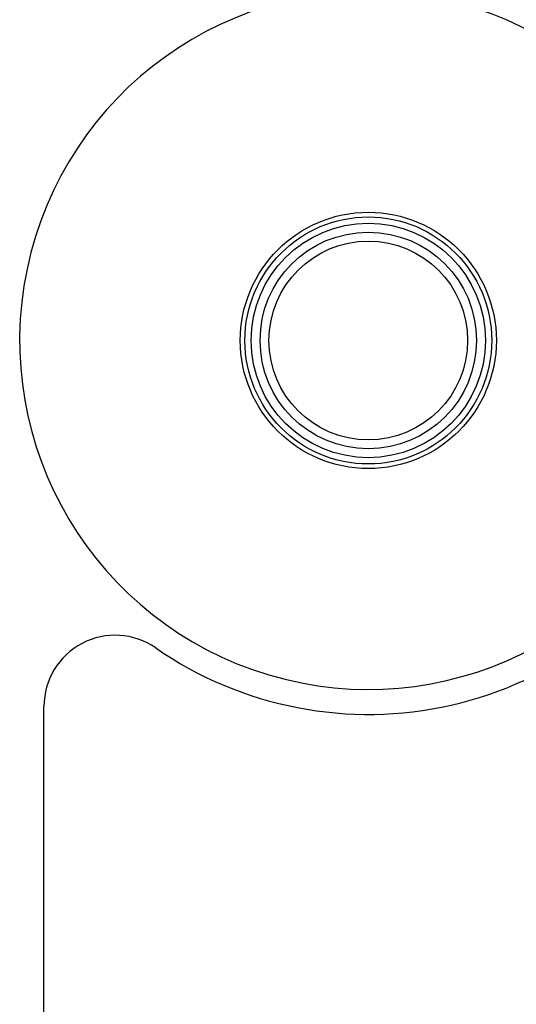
# Model space of a CAD drawing. Header units: inches. Extents: x 6 to 216, y 11 to 118.
# Tile 93 of 212: x 6.487 to 7.359, y 77.114 to 78.841. Entities that reach past the tile are written whole.
import ezdxf

# ---------------------------------------------------------------- set-up
doc = ezdxf.new("R2010")
doc.units = ezdxf.units.IN
doc.header["$MEASUREMENT"] = 0
doc.layers.add('Visible Edges(ANSI)', color=7, linetype='Continuous', lineweight=25)
doc.layers.add('Visible Tangent Edges(ANSI)', color=7, linetype='Continuous', lineweight=25)

msp = doc.modelspace()

# ---------------------------------------------------------------- linework, layer by layer
at = {"layer": 'Visible Edges(ANSI)'}
msp.add_line((6.5297, 76.2077), (6.5297, 77.6366), dxfattribs=at)
msp.add_circle((7.0992, 78.2787), 0.19, dxfattribs=at)
for centre, radius, start, end in [((7.0992, 78.2787), 0.6122, 357.7957, 338.6008), ((7.0992, 78.2787), 0.656, 235.3096, 330.3313), ((6.6547, 77.6366), 0.125, 55.3096, 180)]:
    msp.add_arc(centre, radius, start, end, dxfattribs=at)
at = {"layer": 'Visible Tangent Edges(ANSI)'}
for radius in [0.2248, 0.2167, 0.2057, 0.1744]:
    msp.add_circle((7.0992, 78.2787), radius, dxfattribs=at)

doc.saveas('drawing.dxf')
